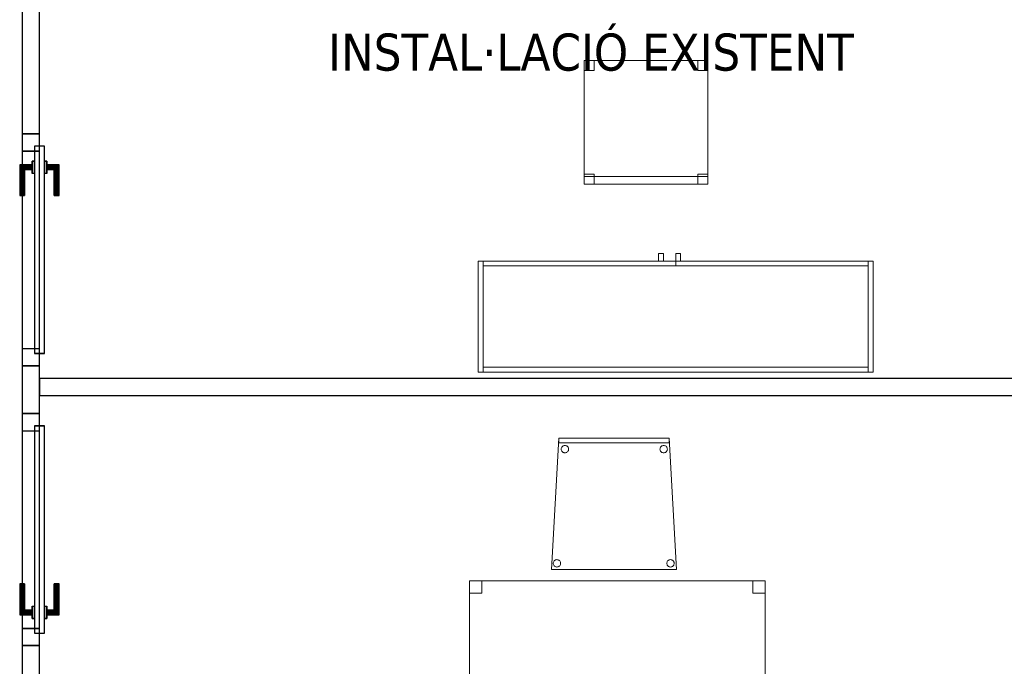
# Model space of a CAD drawing. Header units: metres. Extents: x 391.1 to 427.5, y 12.5 to 28.4.
# Tile 204 of 209: x 416.4 to 420.4, y 18.1 to 20.8. Entities that reach past the tile are written whole.
import ezdxf

# ---------------------------------------------------------------- set-up
doc = ezdxf.new("R2010")
doc.units = ezdxf.units.M
doc.layers.add('01_CARPINTERIA', color=5, linetype='Continuous', lineweight=25, true_color=0x0000ff)
for name, color, linetype, lineweight in [('02_MOBILIARIO', 7, 'Continuous', 18), ('A-DETL-____-MBND', 7, 'Continuous', 18), ('A-GENM-____-OTLN', 7, 'Continuous', 18), ('A-WALL-____-MCUT', 7, 'Continuous', 25), ('A-WALL-____-OTLN', 7, 'Continuous', 25), ('G-____-____-TEXT', 7, 'Continuous', 30), ('Mobiliario', 7, 'Continuous', 18)]:
    doc.layers.add(name, color=color, linetype=linetype, lineweight=lineweight)
doc.styles.add('Tahoma_4', font='tahoma.ttf', dxfattribs={"height": 0.15})

# ---------------------------------------------------------------- blocks, each defined once
blk = doc.blocks.new('Family - LONDR55-XX_ZZ-ARQ-CAA-M3D-Londres55-152116-03_CLI_AIGUA_P0A')
at = {"layer": '01_CARPINTERIA', "color": 161, "true_color": 0xaaaaff}
for p, q in [((0.1263, 0.1487), (0.125, 0.15)), ((0.125, 0.15), (0.125, 0.1)), ((0.125, 0.15), (0.1263, 0.1487)), ((0.25, 0.15), (0.125, 0.15)), ((0.13, 0.145), (0.1263, 0.1487)), ((0.1263, 0.1487), (0.1263, 0.1)), ((0.1263, 0.1487), (0.1263, 0.1)), ((0.1263, 0.1487), (0.13, 0.145)), ((0.25, 0.1487), (0.1263, 0.1487)), ((0.25, 0.1487), (0.1263, 0.1487)), ((0.135, 0.14), (0.13, 0.145)), ((0.13, 0.145), (0.13, 0.1)), ((0.13, 0.145), (0.13, 0.1)), ((0.13, 0.145), (0.135, 0.14)), ((0.25, 0.145), (0.13, 0.145)), ((0.25, 0.145), (0.13, 0.145)), ((0.135, 0.1), (0.135, 0.14)), ((0.135, 0.14), (0.135, 0.1)), ((0.135, 0.14), (0.14, 0.135)), ((0.14, 0.135), (0.135, 0.14)), ((0.135, 0.14), (0.25, 0.14)), ((0.25, 0.14), (0.135, 0.14)), ((0.14, 0.135), (0.14, 0.1)), ((0.14, 0.135), (0.1437, 0.1313)), ((0.1437, 0.1313), (0.14, 0.135)), ((0.14, 0.135), (0.14, 0.1)), ((0.25, 0.135), (0.14, 0.135)), ((0.25, 0.135), (0.14, 0.135)), ((0.1437, 0.1313), (0.1437, 0.1)), ((0.1437, 0.1313), (0.145, 0.13)), ((0.145, 0.13), (0.1437, 0.1313)), ((0.1437, 0.1313), (0.1437, 0.1)), ((0.25, 0.1313), (0.1437, 0.1313)), ((0.25, 0.1313), (0.1437, 0.1313)), ((0.145, 0.13), (0.145, 0.1)), ((0.25, 0.13), (0.145, 0.13)), ((0.25, 0.1487), (0.25, 0.15)), ((0.25, 0.15), (0.25, 0.1487)), ((0.25, 0.145), (0.25, 0.1487)), ((0.25, 0.1487), (0.25, 0.145)), ((0.25, 0.145), (0.25, 0.14)), ((0.25, 0.14), (0.25, 0.145)), ((0.25, 0.14), (0.25, 0.135)), ((0.25, 0.135), (0.25, 0.14)), ((0.25, 0.135), (0.25, 0.1313)), ((0.25, 0.1313), (0.25, 0.135)), ((0.25, 0.1313), (0.25, 0.13)), ((0.25, 0.13), (0.25, 0.1313)), ((0.89, 0.09), (0.05, 0.09)), ((0.05, 0.09), (0.05, 0.05)), ((0.89, 0.09), (0.05, 0.09)), ((0.05, 0.09), (0.05, 0.05)), ((0.16, 0.1), (0.11, 0.1)), ((0.11, 0.1), (0.16, 0.1)), ((0.11, 0.1), (0.11, 0.09)), ((0.11, 0.09), (0.11, 0.1)), ((0.16, 0.09), (0.11, 0.09)), ((0.11, 0.09), (0.16, 0.09)), ((0.1263, 0.1), (0.125, 0.1)), ((0.125, 0.1), (0.1263, 0.1)), ((0.13, 0.1), (0.1263, 0.1)), ((0.1263, 0.1), (0.13, 0.1)), ((0.135, 0.1), (0.13, 0.1)), ((0.13, 0.1), (0.135, 0.1)), ((0.14, 0.1), (0.135, 0.1)), ((0.135, 0.1), (0.14, 0.1)), ((0.14, 0.1), (0.1437, 0.1)), ((0.1437, 0.1), (0.14, 0.1)), ((0.1437, 0.1), (0.145, 0.1)), ((0.145, 0.1), (0.1437, 0.1)), ((0.16, 0.1), (0.16, 0.09)), ((0.16, 0.1), (0.16, 0.09)), ((0.89, 0.05), (0.89, 0.09)), ((0.89, 0.09), (0.89, 0.05)), ((0.07, 0.07), (0, 0.07)), ((0, 0.07), (0, 0)), ((0.07, 0.07), (0, 0.07)), ((0, 0.07), (0, 0)), ((0.05, 0.05), (0.89, 0.05)), ((0.05, 0.05), (0.89, 0.05)), ((0.07, 0), (0.07, 0.07)), ((0.07, 0.07), (0.07, 0)), ((0.11, 0.05), (0.16, 0.05)), ((0.16, 0.05), (0.11, 0.05)), ((0.11, 0.05), (0.11, 0.04)), ((0.11, 0.04), (0.11, 0.05)), ((0.11, 0.04), (0.16, 0.04)), ((0.16, 0.04), (0.11, 0.04)), ((0.1263, 0.04), (0.125, 0.04)), ((0.125, 0.04), (0.1263, 0.04)), ((0.125, 0.04), (0.125, -0.01)), ((0.13, 0.04), (0.1263, 0.04)), ((0.1263, 0.04), (0.13, 0.04)), ((0.1263, 0.04), (0.1263, -0.0087)), ((0.1263, 0.04), (0.1263, -0.0087)), ((0.13, 0.04), (0.135, 0.04)), ((0.135, 0.04), (0.13, 0.04)), ((0.13, 0.04), (0.13, -0.005)), ((0.13, 0.04), (0.13, -0.005)), ((0.135, 0.04), (0.14, 0.04)), ((0.14, 0.04), (0.135, 0.04)), ((0.135, 0), (0.135, 0.04)), ((0.135, 0.04), (0.135, 0)), ((0.14, 0.04), (0.1437, 0.04)), ((0.1437, 0.04), (0.14, 0.04)), ((0.14, 0.04), (0.14, 0.005)), ((0.14, 0.04), (0.14, 0.005)), ((0.1437, 0.04), (0.145, 0.04)), ((0.145, 0.04), (0.1437, 0.04)), ((0.1437, 0.04), (0.1437, 0.0087)), ((0.1437, 0.04), (0.1437, 0.0087)), ((0.145, 0.04), (0.145, 0.01)), ((0.16, 0.05), (0.16, 0.04)), ((0.16, 0.05), (0.16, 0.04)), ((0.94, 0.07), (0.87, 0.07)), ((0.87, 0.07), (0.87, 0)), ((0.94, 0.07), (0.87, 0.07)), ((0.87, 0.07), (0.87, 0)), ((0.94, 0), (0.94, 0.07)), ((0.94, 0.07), (0.94, 0)), ((0, 0), (0.07, 0)), ((0, 0), (0.07, 0)), ((0.13, -0.005), (0.135, 0)), ((0.135, 0), (0.13, -0.005)), ((0.14, 0.005), (0.135, 0)), ((0.135, 0), (0.14, 0.005)), ((0.25, 0), (0.135, 0)), ((0.135, 0), (0.25, 0)), ((0.1437, 0.0087), (0.14, 0.005)), ((0.14, 0.005), (0.1437, 0.0087)), ((0.14, 0.005), (0.25, 0.005)), ((0.14, 0.005), (0.25, 0.005)), ((0.145, 0.01), (0.1437, 0.0087)), ((0.1437, 0.0087), (0.145, 0.01)), ((0.1437, 0.0087), (0.25, 0.0087)), ((0.1437, 0.0087), (0.25, 0.0087)), ((0.145, 0.01), (0.25, 0.01)), ((0.25, 0.0087), (0.25, 0.01)), ((0.25, 0.01), (0.25, 0.0087)), ((0.25, 0.005), (0.25, 0.0087)), ((0.25, 0.0087), (0.25, 0.005)), ((0.25, 0.005), (0.25, 0)), ((0.25, 0), (0.25, 0.005)), ((0.25, 0), (0.25, -0.005)), ((0.25, -0.005), (0.25, 0)), ((0.87, 0), (0.94, 0)), ((0.87, 0), (0.94, 0)), ((0.125, -0.01), (0.1263, -0.0087)), ((0.1263, -0.0087), (0.125, -0.01)), ((0.125, -0.01), (0.25, -0.01)), ((0.1263, -0.0087), (0.13, -0.005)), ((0.13, -0.005), (0.1263, -0.0087)), ((0.1263, -0.0087), (0.25, -0.0087)), ((0.1263, -0.0087), (0.25, -0.0087)), ((0.13, -0.005), (0.25, -0.005)), ((0.13, -0.005), (0.25, -0.005)), ((0.25, -0.005), (0.25, -0.0087)), ((0.25, -0.0087), (0.25, -0.005)), ((0.25, -0.0087), (0.25, -0.01)), ((0.25, -0.01), (0.25, -0.0087))]:
    blk.add_line(p, q, dxfattribs=at)
blk = doc.blocks.new('Family - Porta PA-152117-03_CLI_AIGUA_P0A')
blk.add_blockref('Family - LONDR55-XX_ZZ-ARQ-CAA-M3D-Londres55-152116-03_CLI_AIGUA_P0A', (0, 0))
blk = doc.blocks.new('Family - Cadira confident_PA-152144-03_CLI_AIGUA_P0A')
at = {"layer": 'A-DETL-____-MBND', "color": 253, "true_color": 0xaaaaaa}
for p, q in [((0, 0), (0.03, 0.5326)), ((0.03, 0.5326), (0, 0)), ((0.03, 0.5326), (0.4765, 0.5326)), ((0.4765, 0.5326), (0.03, 0.5326)), ((0.03, 0.5126), (0.03, 0.5326)), ((0.03, 0.5326), (0.4765, 0.5326)), ((0.4765, 0.5326), (0.03, 0.5326)), ((0.03, 0.5326), (0.03, 0.5126)), ((0.4765, 0.5326), (0.5065, 0)), ((0.5065, 0), (0.4765, 0.5326)), ((0.4765, 0.5326), (0.4765, 0.5126)), ((0.4765, 0.5126), (0.4765, 0.5326)), ((0.4765, 0.5126), (0.03, 0.5126)), ((0.03, 0.5126), (0.4765, 0.5126)), ((0.0397, 0.4874), (0.0399, 0.49)), ((0.0399, 0.49), (0.0397, 0.4874)), ((0.04, 0.4848), (0.0397, 0.4874)), ((0.0397, 0.4874), (0.04, 0.4848)), ((0.0399, 0.49), (0.0406, 0.4926)), ((0.0406, 0.4926), (0.0399, 0.49)), ((0.0406, 0.4823), (0.04, 0.4848)), ((0.04, 0.4848), (0.0406, 0.4823)), ((0.0406, 0.4926), (0.0417, 0.4949)), ((0.0417, 0.4949), (0.0406, 0.4926)), ((0.0417, 0.48), (0.0406, 0.4823)), ((0.0406, 0.4823), (0.0417, 0.48)), ((0.0417, 0.4949), (0.0432, 0.4971)), ((0.0432, 0.4971), (0.0417, 0.4949)), ((0.0432, 0.4779), (0.0417, 0.48)), ((0.0417, 0.48), (0.0432, 0.4779)), ((0.0432, 0.4971), (0.045, 0.4989)), ((0.045, 0.4989), (0.0432, 0.4971)), ((0.045, 0.4989), (0.0471, 0.5004)), ((0.0471, 0.5004), (0.045, 0.4989)), ((0.0471, 0.5004), (0.0495, 0.5015)), ((0.0495, 0.5015), (0.0471, 0.5004)), ((0.0495, 0.5015), (0.052, 0.5022)), ((0.052, 0.5022), (0.0495, 0.5015)), ((0.052, 0.5022), (0.0546, 0.5024)), ((0.0546, 0.5024), (0.052, 0.5022)), ((0.0546, 0.5024), (0.0572, 0.5022)), ((0.0572, 0.5022), (0.0546, 0.5024)), ((0.0572, 0.5022), (0.0597, 0.5016)), ((0.0597, 0.5016), (0.0572, 0.5022)), ((0.0597, 0.5016), (0.0621, 0.5005)), ((0.0621, 0.5005), (0.0597, 0.5016)), ((0.0621, 0.5005), (0.0642, 0.499)), ((0.0642, 0.499), (0.0621, 0.5005)), ((0.0642, 0.499), (0.0661, 0.4972)), ((0.0661, 0.4972), (0.0642, 0.499)), ((0.0661, 0.4972), (0.0676, 0.495)), ((0.0676, 0.495), (0.0661, 0.4972)), ((0.0676, 0.4801), (0.0661, 0.478)), ((0.0661, 0.478), (0.0676, 0.4801)), ((0.0676, 0.495), (0.0687, 0.4927)), ((0.0687, 0.4927), (0.0676, 0.495)), ((0.0687, 0.4825), (0.0676, 0.4801)), ((0.0676, 0.4801), (0.0687, 0.4825)), ((0.0687, 0.4927), (0.0694, 0.4902)), ((0.0694, 0.4902), (0.0687, 0.4927)), ((0.0694, 0.485), (0.0687, 0.4825)), ((0.0687, 0.4825), (0.0694, 0.485)), ((0.0694, 0.4902), (0.0696, 0.4876)), ((0.0696, 0.4876), (0.0694, 0.4902)), ((0.0696, 0.4876), (0.0694, 0.485)), ((0.0694, 0.485), (0.0696, 0.4876)), ((0.4397, 0.4874), (0.4399, 0.49)), ((0.4399, 0.49), (0.4397, 0.4874)), ((0.44, 0.4848), (0.4397, 0.4874)), ((0.4397, 0.4874), (0.44, 0.4848)), ((0.4399, 0.49), (0.4406, 0.4926)), ((0.4406, 0.4926), (0.4399, 0.49)), ((0.4406, 0.4823), (0.44, 0.4848)), ((0.44, 0.4848), (0.4406, 0.4823)), ((0.4406, 0.4926), (0.4417, 0.4949)), ((0.4417, 0.4949), (0.4406, 0.4926)), ((0.4417, 0.48), (0.4406, 0.4823)), ((0.4406, 0.4823), (0.4417, 0.48)), ((0.4417, 0.4949), (0.4432, 0.4971)), ((0.4432, 0.4971), (0.4417, 0.4949)), ((0.4432, 0.4779), (0.4417, 0.48)), ((0.4417, 0.48), (0.4432, 0.4779)), ((0.4432, 0.4971), (0.445, 0.4989)), ((0.445, 0.4989), (0.4432, 0.4971)), ((0.445, 0.4989), (0.4471, 0.5004)), ((0.4471, 0.5004), (0.445, 0.4989)), ((0.4471, 0.5004), (0.4495, 0.5015)), ((0.4495, 0.5015), (0.4471, 0.5004)), ((0.4495, 0.5015), (0.452, 0.5022)), ((0.452, 0.5022), (0.4495, 0.5015)), ((0.452, 0.5022), (0.4546, 0.5024)), ((0.4546, 0.5024), (0.452, 0.5022)), ((0.4546, 0.5024), (0.4572, 0.5022)), ((0.4572, 0.5022), (0.4546, 0.5024)), ((0.4572, 0.5022), (0.4597, 0.5016)), ((0.4597, 0.5016), (0.4572, 0.5022)), ((0.4597, 0.5016), (0.4621, 0.5005)), ((0.4621, 0.5005), (0.4597, 0.5016)), ((0.4621, 0.5005), (0.4642, 0.499)), ((0.4642, 0.499), (0.4621, 0.5005)), ((0.4642, 0.499), (0.4661, 0.4972)), ((0.4661, 0.4972), (0.4642, 0.499)), ((0.4661, 0.4972), (0.4676, 0.495)), ((0.4676, 0.495), (0.4661, 0.4972)), ((0.4676, 0.4801), (0.4661, 0.478)), ((0.4661, 0.478), (0.4676, 0.4801)), ((0.4676, 0.495), (0.4687, 0.4927)), ((0.4687, 0.4927), (0.4676, 0.495)), ((0.4687, 0.4825), (0.4676, 0.4801)), ((0.4676, 0.4801), (0.4687, 0.4825)), ((0.4687, 0.4927), (0.4694, 0.4902)), ((0.4694, 0.4902), (0.4687, 0.4927)), ((0.4694, 0.485), (0.4687, 0.4825)), ((0.4687, 0.4825), (0.4694, 0.485)), ((0.4694, 0.4902), (0.4696, 0.4876)), ((0.4696, 0.4876), (0.4694, 0.4902)), ((0.4696, 0.4876), (0.4694, 0.485)), ((0.4694, 0.485), (0.4696, 0.4876)), ((0.0451, 0.476), (0.0432, 0.4779)), ((0.0432, 0.4779), (0.0451, 0.476)), ((0.0472, 0.4745), (0.0451, 0.476)), ((0.0451, 0.476), (0.0472, 0.4745)), ((0.0496, 0.4734), (0.0472, 0.4745)), ((0.0472, 0.4745), (0.0496, 0.4734)), ((0.0521, 0.4728), (0.0496, 0.4734)), ((0.0496, 0.4734), (0.0521, 0.4728)), ((0.0547, 0.4726), (0.0521, 0.4728)), ((0.0521, 0.4728), (0.0547, 0.4726)), ((0.0573, 0.4728), (0.0547, 0.4726)), ((0.0547, 0.4726), (0.0573, 0.4728)), ((0.0598, 0.4735), (0.0573, 0.4728)), ((0.0573, 0.4728), (0.0598, 0.4735)), ((0.0622, 0.4746), (0.0598, 0.4735)), ((0.0598, 0.4735), (0.0622, 0.4746)), ((0.0643, 0.4761), (0.0622, 0.4746)), ((0.0622, 0.4746), (0.0643, 0.4761)), ((0.0661, 0.478), (0.0643, 0.4761)), ((0.0643, 0.4761), (0.0661, 0.478)), ((0.4451, 0.476), (0.4432, 0.4779)), ((0.4432, 0.4779), (0.4451, 0.476)), ((0.4472, 0.4745), (0.4451, 0.476)), ((0.4451, 0.476), (0.4472, 0.4745)), ((0.4496, 0.4734), (0.4472, 0.4745)), ((0.4472, 0.4745), (0.4496, 0.4734)), ((0.4521, 0.4728), (0.4496, 0.4734)), ((0.4496, 0.4734), (0.4521, 0.4728)), ((0.4547, 0.4726), (0.4521, 0.4728)), ((0.4521, 0.4728), (0.4547, 0.4726)), ((0.4573, 0.4728), (0.4547, 0.4726)), ((0.4547, 0.4726), (0.4573, 0.4728)), ((0.4598, 0.4735), (0.4573, 0.4728)), ((0.4573, 0.4728), (0.4598, 0.4735)), ((0.4622, 0.4746), (0.4598, 0.4735)), ((0.4598, 0.4735), (0.4622, 0.4746)), ((0.4643, 0.4761), (0.4622, 0.4746)), ((0.4622, 0.4746), (0.4643, 0.4761)), ((0.4661, 0.478), (0.4643, 0.4761)), ((0.4643, 0.4761), (0.4661, 0.478)), ((0.0196, 0.0398), (0.0222, 0.04)), ((0.0222, 0.04), (0.0196, 0.0398)), ((0.0222, 0.04), (0.0248, 0.0398)), ((0.0248, 0.0398), (0.0222, 0.04)), ((0.4796, 0.0398), (0.4822, 0.04)), ((0.4822, 0.04), (0.4796, 0.0398)), ((0.4822, 0.04), (0.4848, 0.0398)), ((0.4848, 0.0398), (0.4822, 0.04)), ((0.5065, 0), (0, 0)), ((0, 0), (0.5065, 0)), ((0.0074, 0.025), (0.0076, 0.0276)), ((0.0076, 0.0276), (0.0074, 0.025)), ((0.0076, 0.0224), (0.0074, 0.025)), ((0.0074, 0.025), (0.0076, 0.0224)), ((0.0076, 0.0276), (0.0082, 0.0301)), ((0.0082, 0.0301), (0.0076, 0.0276)), ((0.0083, 0.0199), (0.0076, 0.0224)), ((0.0076, 0.0224), (0.0083, 0.0199)), ((0.0082, 0.0301), (0.0093, 0.0325)), ((0.0093, 0.0325), (0.0082, 0.0301)), ((0.0094, 0.0176), (0.0083, 0.0199)), ((0.0083, 0.0199), (0.0094, 0.0176)), ((0.0093, 0.0325), (0.0108, 0.0346)), ((0.0108, 0.0346), (0.0093, 0.0325)), ((0.0109, 0.0154), (0.0094, 0.0176)), ((0.0094, 0.0176), (0.0109, 0.0154)), ((0.0108, 0.0346), (0.0126, 0.0365)), ((0.0126, 0.0365), (0.0108, 0.0346)), ((0.0127, 0.0136), (0.0109, 0.0154)), ((0.0109, 0.0154), (0.0127, 0.0136)), ((0.0126, 0.0365), (0.0148, 0.038)), ((0.0148, 0.038), (0.0126, 0.0365)), ((0.0149, 0.0121), (0.0127, 0.0136)), ((0.0127, 0.0136), (0.0149, 0.0121)), ((0.0148, 0.038), (0.0171, 0.0391)), ((0.0171, 0.0391), (0.0148, 0.038)), ((0.0172, 0.011), (0.0149, 0.0121)), ((0.0149, 0.0121), (0.0172, 0.011)), ((0.0171, 0.0391), (0.0196, 0.0398)), ((0.0196, 0.0398), (0.0171, 0.0391)), ((0.0198, 0.0104), (0.0172, 0.011)), ((0.0172, 0.011), (0.0198, 0.0104)), ((0.0224, 0.0102), (0.0198, 0.0104)), ((0.0198, 0.0104), (0.0224, 0.0102)), ((0.0249, 0.0104), (0.0224, 0.0102)), ((0.0224, 0.0102), (0.0249, 0.0104)), ((0.0248, 0.0398), (0.0273, 0.0392)), ((0.0273, 0.0392), (0.0248, 0.0398)), ((0.0275, 0.0111), (0.0249, 0.0104)), ((0.0249, 0.0104), (0.0275, 0.0111)), ((0.0273, 0.0392), (0.0297, 0.0381)), ((0.0297, 0.0381), (0.0273, 0.0392)), ((0.0298, 0.0122), (0.0275, 0.0111)), ((0.0275, 0.0111), (0.0298, 0.0122)), ((0.0297, 0.0381), (0.0318, 0.0366)), ((0.0318, 0.0366), (0.0297, 0.0381)), ((0.0319, 0.0137), (0.0298, 0.0122)), ((0.0298, 0.0122), (0.0319, 0.0137)), ((0.0318, 0.0366), (0.0337, 0.0347)), ((0.0337, 0.0347), (0.0318, 0.0366)), ((0.0338, 0.0155), (0.0319, 0.0137)), ((0.0319, 0.0137), (0.0338, 0.0155)), ((0.0337, 0.0347), (0.0352, 0.0326)), ((0.0352, 0.0326), (0.0337, 0.0347)), ((0.0353, 0.0177), (0.0338, 0.0155)), ((0.0338, 0.0155), (0.0353, 0.0177)), ((0.0352, 0.0326), (0.0363, 0.0303)), ((0.0363, 0.0303), (0.0352, 0.0326)), ((0.0363, 0.02), (0.0353, 0.0177)), ((0.0353, 0.0177), (0.0363, 0.02)), ((0.0363, 0.0303), (0.037, 0.0278)), ((0.037, 0.0278), (0.0363, 0.0303)), ((0.037, 0.0226), (0.0363, 0.02)), ((0.0363, 0.02), (0.037, 0.0226)), ((0.037, 0.0278), (0.0372, 0.0252)), ((0.0372, 0.0252), (0.037, 0.0278)), ((0.0372, 0.0252), (0.037, 0.0226)), ((0.037, 0.0226), (0.0372, 0.0252)), ((0.4674, 0.025), (0.4676, 0.0276)), ((0.4676, 0.0276), (0.4674, 0.025)), ((0.4676, 0.0224), (0.4674, 0.025)), ((0.4674, 0.025), (0.4676, 0.0224)), ((0.4676, 0.0276), (0.4682, 0.0301)), ((0.4682, 0.0301), (0.4676, 0.0276)), ((0.4683, 0.0199), (0.4676, 0.0224)), ((0.4676, 0.0224), (0.4683, 0.0199)), ((0.4682, 0.0301), (0.4693, 0.0325)), ((0.4693, 0.0325), (0.4682, 0.0301)), ((0.4694, 0.0176), (0.4683, 0.0199)), ((0.4683, 0.0199), (0.4694, 0.0176)), ((0.4693, 0.0325), (0.4708, 0.0346)), ((0.4708, 0.0346), (0.4693, 0.0325)), ((0.4709, 0.0154), (0.4694, 0.0176)), ((0.4694, 0.0176), (0.4709, 0.0154)), ((0.4708, 0.0346), (0.4726, 0.0365)), ((0.4726, 0.0365), (0.4708, 0.0346)), ((0.4727, 0.0136), (0.4709, 0.0154)), ((0.4709, 0.0154), (0.4727, 0.0136)), ((0.4726, 0.0365), (0.4748, 0.038)), ((0.4748, 0.038), (0.4726, 0.0365)), ((0.4749, 0.0121), (0.4727, 0.0136)), ((0.4727, 0.0136), (0.4749, 0.0121)), ((0.4748, 0.038), (0.4771, 0.0391)), ((0.4771, 0.0391), (0.4748, 0.038)), ((0.4772, 0.011), (0.4749, 0.0121)), ((0.4749, 0.0121), (0.4772, 0.011)), ((0.4771, 0.0391), (0.4796, 0.0398)), ((0.4796, 0.0398), (0.4771, 0.0391)), ((0.4798, 0.0104), (0.4772, 0.011)), ((0.4772, 0.011), (0.4798, 0.0104)), ((0.4824, 0.0102), (0.4798, 0.0104)), ((0.4798, 0.0104), (0.4824, 0.0102)), ((0.4849, 0.0104), (0.4824, 0.0102)), ((0.4824, 0.0102), (0.4849, 0.0104)), ((0.4848, 0.0398), (0.4873, 0.0392)), ((0.4873, 0.0392), (0.4848, 0.0398)), ((0.4875, 0.0111), (0.4849, 0.0104)), ((0.4849, 0.0104), (0.4875, 0.0111)), ((0.4873, 0.0392), (0.4897, 0.0381)), ((0.4897, 0.0381), (0.4873, 0.0392)), ((0.4898, 0.0122), (0.4875, 0.0111)), ((0.4875, 0.0111), (0.4898, 0.0122)), ((0.4897, 0.0381), (0.4918, 0.0366)), ((0.4918, 0.0366), (0.4897, 0.0381)), ((0.4919, 0.0137), (0.4898, 0.0122)), ((0.4898, 0.0122), (0.4919, 0.0137)), ((0.4918, 0.0366), (0.4937, 0.0347)), ((0.4937, 0.0347), (0.4918, 0.0366)), ((0.4938, 0.0155), (0.4919, 0.0137)), ((0.4919, 0.0137), (0.4938, 0.0155)), ((0.4937, 0.0347), (0.4952, 0.0326)), ((0.4952, 0.0326), (0.4937, 0.0347)), ((0.4953, 0.0177), (0.4938, 0.0155)), ((0.4938, 0.0155), (0.4953, 0.0177)), ((0.4952, 0.0326), (0.4963, 0.0303)), ((0.4963, 0.0303), (0.4952, 0.0326)), ((0.4963, 0.02), (0.4953, 0.0177)), ((0.4953, 0.0177), (0.4963, 0.02)), ((0.4963, 0.0303), (0.497, 0.0278)), ((0.497, 0.0278), (0.4963, 0.0303)), ((0.497, 0.0226), (0.4963, 0.02)), ((0.4963, 0.02), (0.497, 0.0226)), ((0.497, 0.0278), (0.4972, 0.0252)), ((0.4972, 0.0252), (0.497, 0.0278)), ((0.4972, 0.0252), (0.497, 0.0226)), ((0.497, 0.0226), (0.4972, 0.0252))]:
    blk.add_line(p, q, dxfattribs=at)
blk = doc.blocks.new('Family - LONDR55-XX_ZZ-ARQ-CAA-M3D-Londres55-152172-03_CLI_AIGUA_P0A')
at = {"layer": '01_CARPINTERIA', "color": 161, "true_color": 0xaaaaff}
for p, q in [((0.69, 0.1487), (0.69, 0.15)), ((0.69, 0.15), (0.69, 0.1487)), ((0.815, 0.15), (0.69, 0.15)), ((0.69, 0.145), (0.69, 0.1487)), ((0.69, 0.1487), (0.69, 0.145)), ((0.8137, 0.1487), (0.69, 0.1487)), ((0.8137, 0.1487), (0.69, 0.1487)), ((0.69, 0.14), (0.69, 0.145)), ((0.69, 0.145), (0.69, 0.14)), ((0.81, 0.145), (0.69, 0.145)), ((0.81, 0.145), (0.69, 0.145)), ((0.69, 0.135), (0.69, 0.14)), ((0.69, 0.14), (0.69, 0.135)), ((0.69, 0.14), (0.805, 0.14)), ((0.805, 0.14), (0.69, 0.14)), ((0.69, 0.135), (0.69, 0.1313)), ((0.69, 0.1313), (0.69, 0.135)), ((0.8, 0.135), (0.69, 0.135)), ((0.8, 0.135), (0.69, 0.135)), ((0.69, 0.1313), (0.69, 0.13)), ((0.69, 0.13), (0.69, 0.1313)), ((0.7963, 0.1313), (0.69, 0.1313)), ((0.7963, 0.1313), (0.69, 0.1313)), ((0.795, 0.13), (0.69, 0.13)), ((0.795, 0.13), (0.7963, 0.1313)), ((0.7963, 0.1313), (0.795, 0.13)), ((0.795, 0.1), (0.795, 0.13)), ((0.7963, 0.1313), (0.8, 0.135)), ((0.8, 0.135), (0.7963, 0.1313)), ((0.7963, 0.1), (0.7963, 0.1313)), ((0.7963, 0.1), (0.7963, 0.1313)), ((0.8, 0.135), (0.805, 0.14)), ((0.805, 0.14), (0.8, 0.135)), ((0.8, 0.1), (0.8, 0.135)), ((0.8, 0.1), (0.8, 0.135)), ((0.81, 0.145), (0.805, 0.14)), ((0.805, 0.14), (0.81, 0.145)), ((0.805, 0.14), (0.805, 0.1)), ((0.805, 0.1), (0.805, 0.14)), ((0.8137, 0.1487), (0.81, 0.145)), ((0.81, 0.145), (0.8137, 0.1487)), ((0.81, 0.1), (0.81, 0.145)), ((0.81, 0.1), (0.81, 0.145)), ((0.815, 0.15), (0.8137, 0.1487)), ((0.8137, 0.1487), (0.815, 0.15)), ((0.8137, 0.1), (0.8137, 0.1487)), ((0.8137, 0.1), (0.8137, 0.1487)), ((0.815, 0.1), (0.815, 0.15)), ((0.89, 0.09), (0.05, 0.09)), ((0.05, 0.09), (0.05, 0.05)), ((0.89, 0.09), (0.05, 0.09)), ((0.05, 0.05), (0.05, 0.09)), ((0.83, 0.1), (0.78, 0.1)), ((0.78, 0.1), (0.83, 0.1)), ((0.78, 0.09), (0.78, 0.1)), ((0.78, 0.09), (0.78, 0.1)), ((0.83, 0.09), (0.78, 0.09)), ((0.78, 0.09), (0.83, 0.09)), ((0.7963, 0.1), (0.795, 0.1)), ((0.795, 0.1), (0.7963, 0.1)), ((0.8, 0.1), (0.7963, 0.1)), ((0.7963, 0.1), (0.8, 0.1)), ((0.805, 0.1), (0.8, 0.1)), ((0.8, 0.1), (0.805, 0.1)), ((0.81, 0.1), (0.805, 0.1)), ((0.805, 0.1), (0.81, 0.1)), ((0.81, 0.1), (0.8137, 0.1)), ((0.8137, 0.1), (0.81, 0.1)), ((0.8137, 0.1), (0.815, 0.1)), ((0.815, 0.1), (0.8137, 0.1)), ((0.83, 0.09), (0.83, 0.1)), ((0.83, 0.1), (0.83, 0.09)), ((0.89, 0.05), (0.89, 0.09)), ((0.89, 0.05), (0.89, 0.09)), ((0.07, 0.07), (0, 0.07)), ((0, 0.07), (0, 0)), ((0.07, 0.07), (0, 0.07)), ((0, 0), (0, 0.07)), ((0.05, 0.05), (0.89, 0.05)), ((0.05, 0.05), (0.89, 0.05)), ((0.07, 0), (0.07, 0.07)), ((0.07, 0), (0.07, 0.07)), ((0.78, 0.05), (0.83, 0.05)), ((0.83, 0.05), (0.78, 0.05)), ((0.78, 0.04), (0.78, 0.05)), ((0.78, 0.04), (0.78, 0.05)), ((0.78, 0.04), (0.83, 0.04)), ((0.83, 0.04), (0.78, 0.04)), ((0.7963, 0.04), (0.795, 0.04)), ((0.795, 0.04), (0.7963, 0.04)), ((0.795, 0.01), (0.795, 0.04)), ((0.8, 0.04), (0.7963, 0.04)), ((0.7963, 0.04), (0.8, 0.04)), ((0.7963, 0.0087), (0.7963, 0.04)), ((0.7963, 0.0087), (0.7963, 0.04)), ((0.8, 0.04), (0.805, 0.04)), ((0.805, 0.04), (0.8, 0.04)), ((0.8, 0.005), (0.8, 0.04)), ((0.8, 0.005), (0.8, 0.04)), ((0.805, 0.04), (0.81, 0.04)), ((0.81, 0.04), (0.805, 0.04)), ((0.805, 0.04), (0.805, 0)), ((0.805, 0), (0.805, 0.04)), ((0.81, 0.04), (0.8137, 0.04)), ((0.8137, 0.04), (0.81, 0.04)), ((0.81, -0.005), (0.81, 0.04)), ((0.81, -0.005), (0.81, 0.04)), ((0.8137, 0.04), (0.815, 0.04)), ((0.815, 0.04), (0.8137, 0.04)), ((0.8137, -0.0087), (0.8137, 0.04)), ((0.8137, -0.0087), (0.8137, 0.04)), ((0.815, -0.01), (0.815, 0.04)), ((0.83, 0.04), (0.83, 0.05)), ((0.83, 0.05), (0.83, 0.04)), ((0.94, 0.07), (0.87, 0.07)), ((0.87, 0.07), (0.87, 0)), ((0.94, 0.07), (0.87, 0.07)), ((0.87, 0), (0.87, 0.07)), ((0.94, 0), (0.94, 0.07)), ((0.94, 0), (0.94, 0.07)), ((0, 0), (0.07, 0)), ((0, 0), (0.07, 0)), ((0.69, 0.0087), (0.69, 0.01)), ((0.69, 0.01), (0.69, 0.0087)), ((0.69, 0.01), (0.795, 0.01)), ((0.69, 0.005), (0.69, 0.0087)), ((0.69, 0.0087), (0.69, 0.005)), ((0.69, 0.0087), (0.7963, 0.0087)), ((0.69, 0.0087), (0.7963, 0.0087)), ((0.69, 0), (0.69, 0.005)), ((0.69, 0.005), (0.69, 0)), ((0.69, 0.005), (0.8, 0.005)), ((0.69, 0.005), (0.8, 0.005)), ((0.69, -0.005), (0.69, 0)), ((0.805, 0), (0.69, 0)), ((0.69, 0), (0.805, 0)), ((0.7963, 0.0087), (0.795, 0.01)), ((0.795, 0.01), (0.7963, 0.0087)), ((0.8, 0.005), (0.7963, 0.0087)), ((0.7963, 0.0087), (0.8, 0.005)), ((0.805, 0), (0.8, 0.005)), ((0.8, 0.005), (0.805, 0)), ((0.805, 0), (0.81, -0.005)), ((0.81, -0.005), (0.805, 0)), ((0.87, 0), (0.94, 0)), ((0.87, 0), (0.94, 0)), ((0.69, 0), (0.69, -0.005)), ((0.69, -0.005), (0.69, -0.0087)), ((0.69, -0.0087), (0.69, -0.005)), ((0.69, -0.005), (0.81, -0.005)), ((0.69, -0.005), (0.81, -0.005)), ((0.69, -0.0087), (0.69, -0.01)), ((0.69, -0.01), (0.69, -0.0087)), ((0.69, -0.0087), (0.8137, -0.0087)), ((0.69, -0.0087), (0.8137, -0.0087)), ((0.69, -0.01), (0.815, -0.01)), ((0.81, -0.005), (0.8137, -0.0087)), ((0.8137, -0.0087), (0.81, -0.005)), ((0.8137, -0.0087), (0.815, -0.01)), ((0.815, -0.01), (0.8137, -0.0087))]:
    blk.add_line(p, q, dxfattribs=at)
blk = doc.blocks.new('Family - Porta PA-152173-03_CLI_AIGUA_P0A')
blk.add_blockref('Family - LONDR55-XX_ZZ-ARQ-CAA-M3D-Londres55-152172-03_CLI_AIGUA_P0A', (0, 0))
blk = doc.blocks.new('Family - Armai 160x45_PA-152357-03_CLI_AIGUA_P0A')
at = {"layer": '02_MOBILIARIO', "color": 253, "true_color": 0xaaaaaa}
for p, q in [((0.73, 0.45), (0.73, 0.48)), ((0.73, 0.48), (0.75, 0.48)), ((0.73, 0.45), (0.73, 0.48)), ((0.75, 0.48), (0.73, 0.48)), ((0.75, 0.48), (0.75, 0.45)), ((0.75, 0.45), (0.75, 0.48)), ((0.8, 0.45), (0.8, 0.48)), ((0.8, 0.48), (0.82, 0.48)), ((0.8, 0.45), (0.8, 0.48)), ((0.82, 0.48), (0.8, 0.48)), ((0.82, 0.48), (0.82, 0.45)), ((0.82, 0.45), (0.82, 0.48)), ((0.02, 0.45), (0, 0.45)), ((0, 0), (0, 0.45)), ((0, 0.45), (1.6, 0.45)), ((1.6, 0.45), (0, 0.45)), ((0, 0), (0, 0.45)), ((0, 0.45), (0, 0)), ((0.02, 0.43), (0.02, 0.45)), ((0.02, 0.45), (0.8, 0.45)), ((0.02, 0.45), (0.02, 0)), ((0.75, 0.45), (0.73, 0.45)), ((0.73, 0.45), (0.75, 0.45)), ((0.8, 0.43), (0.8, 0.45)), ((0.8, 0.45), (1.58, 0.45)), ((0.8, 0.43), (0.8, 0.45)), ((0.82, 0.45), (0.8, 0.45)), ((0.8, 0.45), (0.82, 0.45)), ((1.58, 0.43), (1.58, 0.45)), ((1.6, 0.45), (1.58, 0.45)), ((1.58, 0), (1.58, 0.45)), ((1.6, 0.45), (1.6, 0)), ((1.6, 0.45), (1.6, 0)), ((1.6, 0), (1.6, 0.45)), ((0.8, 0.43), (0.02, 0.43)), ((1.58, 0.43), (0.8, 0.43)), ((0.02, 0), (0, 0)), ((1.6, 0), (0, 0)), ((0, 0), (1.6, 0)), ((0.02, 0), (0.02, 0.02)), ((0.02, 0.02), (1.58, 0.02)), ((1.58, 0), (0.02, 0)), ((1.58, 0), (1.58, 0.02)), ((1.6, 0), (1.58, 0))]:
    blk.add_line(p, q, dxfattribs=at)
at = {"layer": 'Mobiliario', "color": 253, "true_color": 0xaaaaaa}
for p, q in [((0.02, 0.45), (0, 0.45)), ((0, 0.45), (0, 0)), ((0.8, 0.45), (0.02, 0.45)), ((0.02, 0.45), (0.02, 0.43)), ((0.02, 0), (0.02, 0.45)), ((1.58, 0.45), (0.8, 0.45)), ((0.8, 0.45), (0.8, 0.43)), ((0.8, 0.43), (0.8, 0.45)), ((1.58, 0.43), (1.58, 0.45)), ((1.6, 0.45), (1.58, 0.45)), ((1.58, 0.45), (1.58, 0)), ((1.6, 0), (1.6, 0.45)), ((0.02, 0.43), (0.8, 0.43)), ((0.8, 0.43), (1.58, 0.43)), ((0, 0), (0.02, 0)), ((1.58, 0.02), (0.02, 0.02)), ((0.02, 0.02), (0.02, 0)), ((0.02, 0), (1.58, 0)), ((1.58, 0), (1.58, 0.02)), ((1.58, 0), (1.6, 0))]:
    blk.add_line(p, q, dxfattribs=at)
blk = doc.blocks.new('Family - Evans PA-152414-03_CLI_AIGUA_P0A')
at = {"layer": 'A-WALL-____-MCUT', "color": 253, "true_color": 0xaaaaaa}
for p, q in [((3.9101, 0.07), (0, 0.07)), ((3.9101, 0), (3.9101, 0.07)), ((5.0426, 0.07), (4.8501, 0.07)), ((4.8501, 0.07), (4.8501, 0)), ((5.0426, 0), (5.0426, 0.07)), ((5.9826, 0.07), (5.9826, 0)), ((10.9592, 0.07), (5.9826, 0.07)), ((0, 0), (3.9101, 0)), ((4.8501, 0), (5.0426, 0)), ((5.9826, 0), (10.9592, 0))]:
    blk.add_line(p, q, dxfattribs=at)
at = {"layer": 'A-WALL-____-OTLN', "color": 253, "true_color": 0xaaaaaa}
for p, q in [((10.9592, 0.07), (0, 0.07)), ((3.9101, 0), (3.9101, 0.07)), ((4.8501, 0.07), (3.9101, 0.07)), ((4.8501, 0), (4.8501, 0.07)), ((5.0426, 0), (5.0426, 0.07)), ((5.9826, 0.07), (5.0426, 0.07)), ((5.9826, 0), (5.9826, 0.07)), ((0, 0), (10.9592, 0)), ((3.9101, 0), (4.8501, 0)), ((5.0426, 0), (5.9826, 0))]:
    blk.add_line(p, q, dxfattribs=at)
at = {"layer": 'A-WALL-____-OTLN', "color": 253, "lineweight": 18, "true_color": 0xaaaaaa}
blk.add_line((-0.0371, 0), (10.9592, 0), dxfattribs=at)
blk = doc.blocks.new('Family - Vano de puerta PA-152416-03_CLI_AIGUA_P0A')
at = {"layer": 'A-GENM-____-OTLN', "color": 253, "true_color": 0xaaaaaa}
for p, q in [((416.482, 19.157), (416.412, 19.157)), ((416.412, 19.157), (416.412, 18.217)), ((416.482, 19.157), (416.412, 19.157)), ((416.412, 18.217), (416.412, 19.157)), ((416.482, 18.217), (416.482, 19.157)), ((416.482, 19.157), (416.482, 18.217)), ((416.412, 18.217), (416.482, 18.217)), ((416.482, 18.217), (416.412, 18.217))]:
    blk.add_line(p, q, dxfattribs=at)
blk = doc.blocks.new('Family - Vano de puerta PA-152418-03_CLI_AIGUA_P0A')
at = {"layer": 'A-GENM-____-OTLN', "color": 253, "true_color": 0xaaaaaa}
for p, q in [((416.482, 20.2895), (416.412, 20.2895)), ((416.412, 20.2895), (416.412, 19.3495)), ((416.482, 20.2895), (416.412, 20.2895)), ((416.412, 19.3495), (416.412, 20.2895)), ((416.482, 19.3495), (416.482, 20.2895)), ((416.482, 20.2895), (416.482, 19.3495)), ((416.412, 19.3495), (416.482, 19.3495)), ((416.482, 19.3495), (416.412, 19.3495))]:
    blk.add_line(p, q, dxfattribs=at)
blk = doc.blocks.new('Family - Evans PA-152459-03_CLI_AIGUA_P0A')
at = {"layer": 'A-WALL-____-MCUT', "color": 253, "true_color": 0xaaaaaa}
for p, q in [((4.765, 0.07), (0, 0.07)), ((4.765, 0), (4.765, 0.07)), ((0, 0), (4.765, 0))]:
    blk.add_line(p, q, dxfattribs=at)
at = {"layer": 'A-WALL-____-OTLN', "color": 253, "true_color": 0xaaaaaa}
for p, q in [((4.765, 0.07), (0, 0.07)), ((4.765, 0), (4.765, 0.07)), ((0, 0), (4.765, 0))]:
    blk.add_line(p, q, dxfattribs=at)
at = {"layer": 'A-WALL-____-OTLN', "color": 253, "lineweight": 18, "true_color": 0xaaaaaa}
blk.add_line((0, 0), (4.765, 0), dxfattribs=at)
blk = doc.blocks.new('Family - Cadira d_Oficina_PA-152613-03_CLI_AIGUA_P0A')
at = {"layer": 'A-DETL-____-MBND', "color": 253, "true_color": 0xaaaaaa}
for p, q in [((0, 0), (0, 0.5)), ((0, 0.5), (0.5, 0.5)), ((0, 0.5), (0, 0)), ((0.5, 0.5), (0, 0.5)), ((0, 0.5), (0.04, 0.5)), ((0, 0.46), (0, 0.5)), ((0.04, 0.5), (0, 0.5)), ((0, 0.5), (0, 0.46)), ((0.04, 0.5), (0.04, 0.46)), ((0.04, 0.46), (0.04, 0.5)), ((0.46, 0.5), (0.5, 0.5)), ((0.46, 0.46), (0.46, 0.5)), ((0.5, 0.5), (0.46, 0.5)), ((0.46, 0.5), (0.46, 0.46)), ((0.5, 0.5), (0.5, 0)), ((0.5, 0), (0.5, 0.5)), ((0.5, 0.5), (0.5, 0.46)), ((0.5, 0.46), (0.5, 0.5)), ((0.04, 0.46), (0, 0.46)), ((0, 0.46), (0.04, 0.46)), ((0.5, 0.46), (0.46, 0.46)), ((0.46, 0.46), (0.5, 0.46)), ((0, 0.04), (0.04, 0.04)), ((0, 0), (0, 0.04)), ((0.04, 0.04), (0, 0.04)), ((0, 0.04), (0, 0)), ((0.04, 0.04), (0.04, 0)), ((0.04, 0), (0.04, 0.04)), ((0.46, 0.04), (0.5, 0.04)), ((0.46, 0), (0.46, 0.04)), ((0.5, 0.04), (0.46, 0.04)), ((0.46, 0.04), (0.46, 0)), ((0.5, 0.04), (0.5, 0)), ((0.5, 0), (0.5, 0.04)), ((0, 0.03), (0.5, 0.03)), ((0, 0), (0, 0.03)), ((0.5, 0.03), (0, 0.03)), ((0, 0.03), (0, 0)), ((0.04, 0), (0, 0)), ((0, 0), (0.04, 0)), ((0.5, 0), (0, 0)), ((0, 0), (0.5, 0)), ((0.5, 0), (0, 0)), ((0, 0), (0.5, 0)), ((0.46, 0), (0.5, 0)), ((0.5, 0.03), (0.5, 0)), ((0.5, 0), (0.5, 0.03)), ((0.5, 0), (0.46, 0))]:
    blk.add_line(p, q, dxfattribs=at)
blk = doc.blocks.new('Family - Taula 120X80_PA-152615-03_CLI_AIGUA_P0A')
at = {"layer": 'A-DETL-____-MBND', "color": 253, "true_color": 0xaaaaaa}
for p, q in [((0, 0.8001), (0.05, 0.8001)), ((0, 0.7501), (0, 0.8001)), ((0.05, 0.8001), (0, 0.8001)), ((0, 0.8001), (0, 0.7501)), ((0, 0.8001), (1.1969, 0.8001)), ((0, 0), (0, 0.8001)), ((1.1969, 0.8001), (0, 0.8001)), ((0, 0.8001), (0, 0)), ((0.05, 0.8001), (0.05, 0.7501)), ((0.05, 0.7501), (0.05, 0.8001)), ((1.1469, 0.8001), (1.1969, 0.8001)), ((1.1469, 0.7501), (1.1469, 0.8001)), ((1.1969, 0.8001), (1.1469, 0.8001)), ((1.1469, 0.8001), (1.1469, 0.7501)), ((1.1969, 0.8001), (1.1969, 0.7501)), ((1.1969, 0.7501), (1.1969, 0.8001)), ((1.1969, 0.8001), (1.1969, 0)), ((1.1969, 0), (1.1969, 0.8001)), ((0.05, 0.7501), (0, 0.7501)), ((0, 0.7501), (0.05, 0.7501)), ((1.1969, 0.7501), (1.1469, 0.7501)), ((1.1469, 0.7501), (1.1969, 0.7501)), ((0, 0.05), (0.05, 0.05)), ((0, 0), (0, 0.05)), ((0.05, 0.05), (0, 0.05)), ((0, 0.05), (0, 0)), ((0.05, 0.05), (0.05, 0)), ((0.05, 0), (0.05, 0.05)), ((1.1469, 0.05), (1.1969, 0.05)), ((1.1469, 0), (1.1469, 0.05)), ((1.1969, 0.05), (1.1469, 0.05)), ((1.1469, 0.05), (1.1469, 0)), ((1.1969, 0.05), (1.1969, 0)), ((1.1969, 0), (1.1969, 0.05)), ((1.1969, 0), (0, 0)), ((0, 0), (1.1969, 0)), ((0.05, 0), (0, 0)), ((0, 0), (0.05, 0)), ((1.1969, 0), (1.1469, 0)), ((1.1469, 0), (1.1969, 0))]:
    blk.add_line(p, q, dxfattribs=at)
blk = doc.blocks.new('LONDR55-XX_ZZ-ARQ-CAA-M3D-Londres55_ifc-1-03_CLI_AIGUA_P0A')
at = {"layer": '01_CARPINTERIA', "color": 253, "lineweight": 18, "true_color": 0xaaaaaa, "rotation": 270}
for name, p in [('Family - Porta PA-152117-03_CLI_AIGUA_P0A', (416.412, 20.2895)), ('Family - Porta PA-152173-03_CLI_AIGUA_P0A', (416.412, 19.157))]:
    blk.add_blockref(name, p, dxfattribs=at)
at = {"layer": '02_MOBILIARIO', "color": 253, "lineweight": 18, "true_color": 0xaaaaaa}
for name, p in [('Family - Cadira d_Oficina_PA-152613-03_CLI_AIGUA_P0A', (418.6896, 20.0865)), ('Family - Armai 160x45_PA-152357-03_CLI_AIGUA_P0A', (418.2599, 19.3245)), ('Family - Cadira confident_PA-152144-03_CLI_AIGUA_P0A', (418.5565, 18.5252)), ('Family - Taula 120X80_PA-152615-03_CLI_AIGUA_P0A', (418.225, 17.6795))]:
    blk.add_blockref(name, p, dxfattribs=at)
at = {"layer": 'A-GENM-____-OTLN', "color": 253, "lineweight": 18, "true_color": 0xaaaaaa}
for name in ['Family - Vano de puerta PA-152418-03_CLI_AIGUA_P0A', 'Family - Vano de puerta PA-152416-03_CLI_AIGUA_P0A']:
    blk.add_blockref(name, (0, 0), dxfattribs=at)
at = {"layer": 'A-WALL-____-OTLN', "color": 253, "lineweight": 18, "true_color": 0xaaaaaa}
for name, p, rotation in [('Family - Evans PA-152414-03_CLI_AIGUA_P0A', (416.412, 24.1996), 270), ('Family - Evans PA-152459-03_CLI_AIGUA_P0A', (421.247, 19.2995), 180)]:
    blk.add_blockref(name, p, dxfattribs=dict(at, rotation=rotation))

msp = doc.modelspace()

# ---------------------------------------------------------------- block references
at = {"lineweight": 5}
msp.add_blockref('LONDR55-XX_ZZ-ARQ-CAA-M3D-Londres55_ifc-1-03_CLI_AIGUA_P0A', (0, 0), dxfattribs=at)

# ---------------------------------------------------------------- texts
at = {"layer": 'G-____-____-TEXT', "insert": (417.652, 20.6959), "char_height": 0.15, "width": 2.74578, "attachment_point": 1, "style": 'Tahoma_4'}
msp.add_mtext('INSTAL·LACIÓ EXISTENT', dxfattribs=at)

doc.saveas('drawing.dxf')
